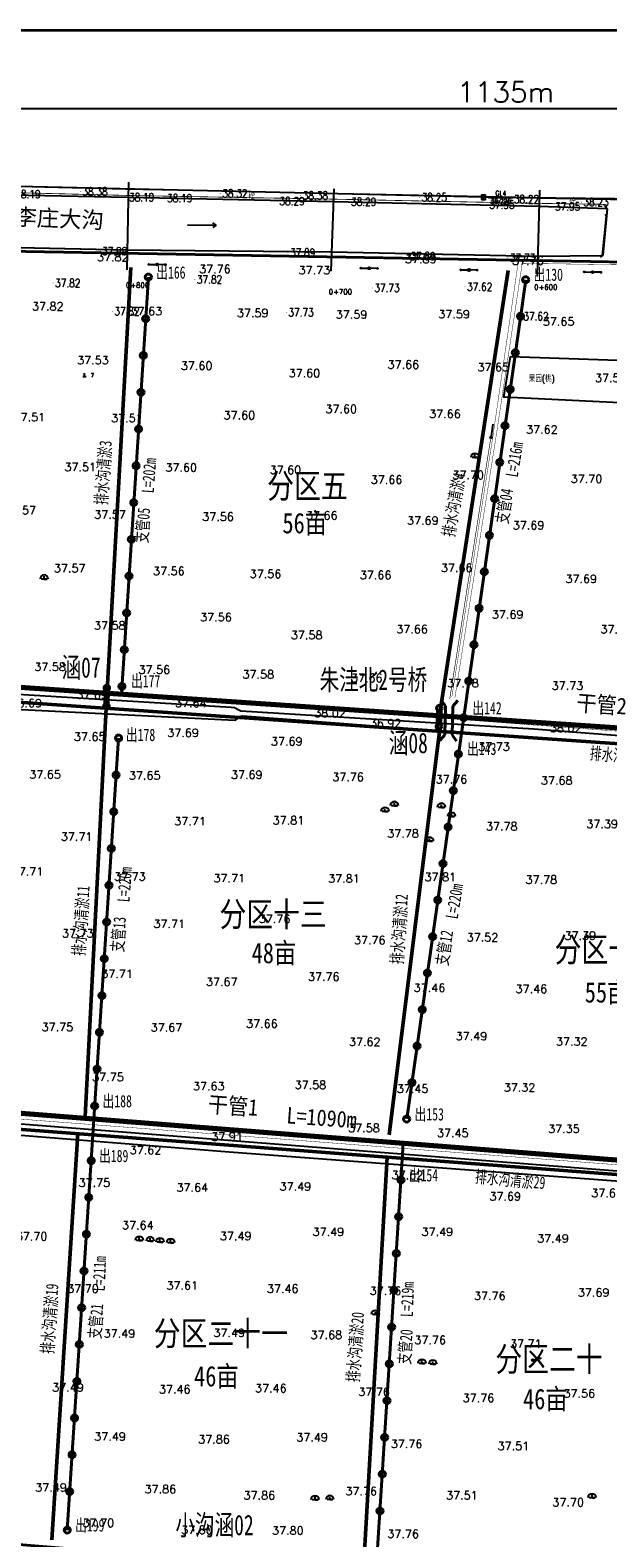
# Model space of a CAD drawing. Extents: x 464172 to 473094, y 3847158 to 3855433.
# Tile 54 of 98: x 466333 to 466615, y 3853761 to 3854498. Entities that reach past the tile are written whole.
import ezdxf
from ezdxf.enums import TextEntityAlignment as Align

# ---------------------------------------------------------------- set-up
doc = ezdxf.new("R2010")
doc.units = 0
doc.header["$PDMODE"] = 34
doc.header["$PDSIZE"] = 0.2
doc.linetypes.add('X3', pattern=[5, 4, -1])
doc.layers.get('0').update_dxf_attribs({"linetype": 'CONTINUOUS'})
doc.layers.get('Defpoints').update_dxf_attribs({"linetype": 'CONTINUOUS'})
for name, color, linetype in [('DLDW', 8, 'CONTINUOUS'), ('DLSS', 4, 'CONTINUOUS'), ('DMTZ', 3, 'CONTINUOUS'), ('duanmianxian', 7, 'CONTINUOUS'), ('GCD', 9, 'CONTINUOUS'), ('GXYZ', 8, 'CONTINUOUS'), ('KZD', 1, 'CONTINUOUS'), ('SXSS', 5, 'CONTINUOUS'), ('ZBTZ', 8, 'CONTINUOUS'), ('排水沟', 5, 'CONTINUOUS'), ('断面零线', 7, 'CONTINUOUS')]:
    doc.layers.add(name, color=color, linetype=linetype)
doc.styles.add('HZ', font='rs.shx', dxfattribs={"width": 0.8, "bigfont": 'hztxt.shx'})
doc.styles.get("Standard").update_dxf_attribs({"font": 'rs.shx', "bigfont": 'hztxt.shx'})
doc.linetypes.add('10411', pattern='A,2,[150,AAA.SHX,S=1,R=0,X=0,Y=1],2,[151,AAA.SHX,S=1,R=0,X=0,Y=3],1e-11', length=4)
doc.linetypes.add('1161', pattern='A,0,[149,AAA.SHX,S=0.15,R=0,X=0,Y=0],-1.6', length=1.6)
doc.linetypes.add('712B', pattern='A,4,-1,4,-1,4,-1,[167,AAA.SHX,S=0.5,R=0,X=0,Y=0],8,[168,AAA.SHX,S=0.5,R=0,X=0,Y=0],-1', length=24)
doc.linetypes.add('8352', pattern='A,1.5,[145,AAA.SHX,S=1,R=0,X=0,Y=1],1.5,-1,3,-1', length=8)
doc.dimstyles.new('ISO-25', dxfattribs={"dimtxt": 2.5, "dimasz": 2.5, "dimexe": 1.25, "dimexo": 0.625, "dimtad": 1, "dimtxsty": 'Standard', "dimcen": 2.5, "dimadec": 0, "dimazin": 0, "dimtfac": 1, "dimtmove": 0, "dimatfit": 3, "dimfxl": 1, "dimarcsym": 0})

# ---------------------------------------------------------------- blocks, each defined once
blk = doc.blocks.new('*U7')
at = {"linetype": 'Continuous'}
for points in [[(3.75, 0), (3.77, -0.1), (3.77, 0.1)], [(3.77, 0.1), (3.82, -0.18), (3.82, 0.18)], [(3.82, -0.18), (3.77, 0.1), (3.77, -0.1)], [(3.82, 0.18), (3.9, -0.23), (3.9, 0.23)], [(3.9, -0.23), (3.82, 0.18), (3.82, -0.18)], [(3.9, 0.23), (4, -0.25), (4, 0.25)], [(4, -0.25), (3.9, 0.23), (3.9, -0.23)], [(4, 0.25), (4.1, -0.23), (4.1, 0.23)], [(4.1, -0.23), (4, 0.25), (4, -0.25)], [(4.1, 0.23), (4.18, -0.18), (4.18, 0.18)], [(4.18, -0.18), (4.1, 0.23), (4.1, -0.23)], [(4.18, 0.18), (4.23, -0.1), (4.23, 0.1)], [(4.23, -0.1), (4.18, 0.18), (4.18, -0.18)], [(4.25, 0), (4.23, 0.1), (4.23, -0.1)]]:
    blk.add_solid(points, dxfattribs=at)
blk = doc.blocks.new('gc013c')
at = {"linetype": 'Continuous', "flags": 128}
blk.add_lwpolyline([(3.75, 0), (0.5, 0)], dxfattribs=at)
at = {"linetype": 'Continuous'}
blk.add_circle((4, 0), 0.25, dxfattribs=at)
blk.add_blockref('*U7', (0, 0), dxfattribs=at)
blk = doc.blocks.new('gc170')
at = {"linetype": 'Continuous'}
blk.add_circle((0, 0), 0.5, dxfattribs=at)
blk = doc.blocks.new('GC200')
at = {"linetype": 'Continuous', "const_width": 0.2, "flags": 128}
blk.add_lwpolyline([(-0.1, 0, 1), (0.1, 0, 1)], format="xyb", close=True, dxfattribs=at)
blk = doc.blocks.new('gc086')
at = {"color": 8}
for p, q in [((0, 0), (7, 0)), ((7, 0), (6.18, 0.57)), ((7, 0), (6.18, -0.57))]:
    blk.add_line(p, q, dxfattribs=at)
blk = doc.blocks.new('GC115')
blk.add_lwpolyline([(-1, -1), (1, -1), (1, 1), (-1, 1)], close=True)
blk.add_point((0, 0))
blk = doc.blocks.new('gc110')
at = {"linetype": 'Continuous'}
for points in [[(0, 0), (1.35, 0), (-1.35, 0)], [(0, 0), (0, 1.4)]]:
    blk.add_lwpolyline(points, dxfattribs=at)
blk.add_arc((0, 0), 2, 0, 180, dxfattribs=at)
blk = doc.blocks.new('gc013b')
at = {"linetype": 'Continuous'}
blk.add_line((0.5, 0), (4, 0), dxfattribs=at)
at = {"linetype": 'Continuous', "flags": 128}
blk.add_lwpolyline([(3.39, 0.35), (4, 0), (3.39, -0.35)], dxfattribs=at)
blk = doc.blocks.new('gc111')
for p, q in [((-0.8, 0), (0.8, 0)), ((0, 0), (0, 1.6))]:
    blk.add_line(p, q)
blk = doc.blocks.new('*D32')
at = {"color": 0, "lineweight": -2}
for p, q in [((466000.49, 3854405.61), (466000.49, 3854471.65)), ((467130.12, 3854385.65), (467130.12, 3854471.65)), ((466015.49, 3854459.65), (467115.12, 3854459.65))]:
    blk.add_line(p, q, dxfattribs=at)
at = {"color": 0, "lineweight": -3}
for points in [[(466015.49, 3854462.15), (466015.49, 3854457.15), (466000.49, 3854459.65)], [(467115.12, 3854462.15), (467115.12, 3854457.15), (467130.12, 3854459.65)]]:
    blk.add_solid(points, dxfattribs=at)
at = {"layer": 'Defpoints', "color": 0, "lineweight": -3}
for p in [(467130.12, 3854459.65), (466000.49, 3854395.61), (467130.12, 3854375.65)]:
    blk.add_point(p, dxfattribs=at)
at = {"color": 0, "lineweight": 9, "insert": (466565.31, 3854467.65), "char_height": 10, "attachment_point": 5}
blk.add_mtext('1135m', dxfattribs=at)
blk = doc.blocks.new('han')
at = {"color": 1, "lineweight": 40, "flags": 128}
for points in [[(-9.7, 3.2), (10.3, 3.2)], [(-9.7, -1.9), (10.3, -1.9)]]:
    blk.add_lwpolyline(points, dxfattribs=at)
at = {"color": 1, "lineweight": 40}
for centre in [(-12.8, 0.7), (13.4, 0.7)]:
    blk.add_circle(centre, 4, dxfattribs=at)

msp = doc.modelspace()

# ---------------------------------------------------------------- linework, layer by layer
at = {"color": 1, "lineweight": 40}
for p, q in [((466536.06, 3854167.75), (466533.81, 3854170.73)), ((466536.06, 3854167.75), (466535.67, 3854153.76)), ((466539.58, 3854167.65), (466539.19, 3854153.66)), ((466539.58, 3854167.65), (466542, 3854170.5)), ((466535.67, 3854153.76), (466533.25, 3854150.9)), ((466539.19, 3854153.66), (466541.44, 3854150.67))]:
    msp.add_line(p, q, dxfattribs=at)
at = {"color": 7, "lineweight": 35}
msp.add_lwpolyline([(465844.44, 3854497.91), (467356.44, 3854497.91), (467356.44, 3853428.71), (465844.44, 3853428.71)], close=True, dxfattribs=at)
at = {"color": 221, "linetype": '712B', "lineweight": 40, "ltscale": 3, "flags": 128}
msp.add_lwpolyline([(465977.55, 3853787.16), (466540.23, 3853740.56), (466789.66, 3853720.67), (466783.03, 3853644.31), (466780.04, 3853600.7), (466814.08, 3853597.39), (466806.33, 3853477.99), (466878.85, 3853478.59), (466878.68, 3853452.02), (467012.59, 3853452.16), (467130.12, 3854375.65), (466000.49, 3854395.61), (465986.85, 3854189.06), (465983.63, 3853992.83), (465977.55, 3853787.16)], close=True, dxfattribs=at)
at = {"color": 3, "lineweight": 40, "flags": 128}
for points in [[(466377.85, 3854173.62), (466391.02, 3854377.26)], [(466544.87, 3854162.29), (466575.12, 3854375.97)], [(466517.08, 3853966.04), (466544.87, 3854162.29)], [(466364.42, 3853965.96), (466376.46, 3854152.07)], [(466351.44, 3853765.25), (466364.42, 3853965.96)], [(466515.4, 3853954.12), (466502.19, 3853745.9)]]:
    msp.add_lwpolyline(points, dxfattribs=at)
at = {"color": 1, "linetype": 'Continuous', "lineweight": 70, "flags": 128}
for points in [[(466004.3, 3854198.96), (467095.78, 3854124.92), (467068.41, 3853910.08)], [(467073.44, 3853910.33), (465997.24, 3853994.77)]]:
    msp.add_lwpolyline(points, dxfattribs=at)
at = {"color": 3, "lineweight": 40}
for centre in [(466391.02, 3854377.26), (466575.12, 3854375.95), (466389.71, 3854356.95), (466572.6, 3854358.13), (466570.07, 3854340.31), (466388.55, 3854338.99), (466387.39, 3854321.03), (466567.55, 3854322.48), (466565.03, 3854304.66), (466386.23, 3854303.06), (466385.06, 3854285.1), (466562.5, 3854286.84), (466383.9, 3854267.14), (466559.98, 3854269.02), (466382.74, 3854249.18), (466557.46, 3854251.2), (466381.58, 3854231.22), (466554.93, 3854233.37), (466552.41, 3854215.55), (466380.42, 3854213.25), (466379.26, 3854195.29), (466549.89, 3854197.73), (466547.36, 3854179.91), (466378.09, 3854177.33), (466544.84, 3854162.08), (466376.46, 3854152.07), (466542.32, 3854144.26), (466375.3, 3854134.11), (466539.79, 3854126.44), (466374.14, 3854116.14), (466537.27, 3854108.62), (466372.97, 3854098.18), (466534.75, 3854090.8), (466371.81, 3854080.22), (466532.22, 3854072.97), (466370.65, 3854062.26), (466529.7, 3854055.15), (466369.49, 3854044.29), (466527.18, 3854037.33), (466368.33, 3854026.33), (466524.65, 3854019.51), (466367.17, 3854008.37), (466522.13, 3854001.68), (466366, 3853990.41), (466519.61, 3853983.86), (466364.84, 3853972.44), (466517.08, 3853966.04), (466363.11, 3853945.7), (466514.26, 3853936.26), (466361.95, 3853927.74), (466513.12, 3853918.3), (466360.79, 3853909.78), (466511.99, 3853900.34), (466359.63, 3853891.81), (466510.85, 3853882.37), (466358.47, 3853873.85), (466509.71, 3853864.41), (466357.3, 3853855.89), (466508.57, 3853846.44), (466356.14, 3853837.93), (466507.43, 3853828.48), (466354.98, 3853819.96), (466506.29, 3853810.52), (466353.82, 3853802), (466505.15, 3853792.55), (466352.66, 3853784.04), (466504.01, 3853774.59), (466351.44, 3853765.25)]:
    msp.add_circle(centre, 1.5, dxfattribs=at)
at = {"layer": 'DLSS', "color": 8, "linetype": 'Continuous'}
for p, q in [((466614.53, 3854407.09), (466613.9, 3854407.86)), ((466612.66, 3854387.87), (466611.89, 3854387.24))]:
    msp.add_line(p, q, dxfattribs=at)
at = {"layer": 'DLSS', "color": 8, "linetype": 'X3', "const_width": 0.4, "flags": 128}
msp.add_lwpolyline([(466164.61, 3854443.07), (466164.61, 3854443.07), (466163.97, 3854424.18), (466237.36, 3854423.3), (466283.81, 3854422.5), (466381.35, 3854420.07), (466481.44, 3854418.28), (466581.64, 3854416.22), (466619.54, 3854415.79), (466641.42, 3854415.13), (466742.87, 3854413.4), (466841.49, 3854411.78), (466941.77, 3854410.2), (467041.79, 3854407.9), (467114.49, 3854405.72), (467130.03, 3854405.22)], dxfattribs=at)
at = {"layer": 'DLSS', "color": 8, "linetype": 'Continuous', "const_width": 0.4, "flags": 128}
msp.add_lwpolyline([(466160.98, 3854421.17), (466237.35, 3854420.37), (466283.8, 3854419.57), (466381.34, 3854417.15), (466481.43, 3854415.35), (466581.63, 3854413.29), (466614.29, 3854412.82), (466614.88, 3854410.7)], dxfattribs=at)
at = {"layer": 'DLSS', "color": 8, "linetype": 'Continuous', "flags": 128}
for points in [[(466614.88, 3854410.7), (466612.69, 3854388.01)], [(466613.87, 3854411.93), (466614.88, 3854410.7)], [(466612.69, 3854388.01), (466611.45, 3854386.99)]]:
    msp.add_lwpolyline(points, dxfattribs=at)
at = {"layer": 'DLSS', "color": 8, "linetype": 'Continuous'}
msp.add_lwpolyline([(466612.66, 3854387.87), (466614.53, 3854407.09)], dxfattribs=at)
at = {"layer": 'DLSS', "color": 8, "linetype": 'X3', "const_width": 0.2}
for points in [[(466539.07, 3854172.1), (466559.15, 3854299.68), (466571.93, 3854387.67)], [(466573.42, 3854383.91), (466574.32, 3854384), (466666.94, 3854382.63)], [(465992.95, 3854198.75), (466319.44, 3854176.62), (466366.63, 3854174.4), (466577.29, 3854158.61), (466726.29, 3854147.7), (466726.64, 3854147.91)], [(465983.63, 3853992.83), (465983.63, 3853992.83), (466202.09, 3853975.79), (466303.49, 3853967.91), (466687, 3853938.52), (466687.46, 3853938.64), (466687.64, 3853938.97), (466687.76, 3853939.59)]]:
    msp.add_lwpolyline(points, dxfattribs=at)
at = {"layer": 'DLSS', "color": 8, "linetype": 'Continuous', "const_width": 0.2}
msp.add_lwpolyline([(466540.59, 3854171.86), (466560.67, 3854299.43), (466573.42, 3854383.91)], dxfattribs=at)
at = {"layer": 'DMTZ', "color": 8, "linetype": '10411', "flags": 128}
for points in [[(466614.88, 3854410.7), (466581.51, 3854411.75), (466481.31, 3854414.08), (466380.97, 3854416.12), (466283.52, 3854418.15)], [(466282.4, 3854392.78), (466380.17, 3854390.61), (466480.32, 3854389.62), (466580.87, 3854387.49), (466612.67, 3854387.87)]]:
    msp.add_lwpolyline(points, dxfattribs=at)
at = {"layer": 'DMTZ', "color": 8, "linetype": '10411'}
msp.add_lwpolyline([(465941.33, 3854398.93), (466039.69, 3854396.51), (466141.82, 3854395.7), (466237.13, 3854393.37), (466282.39, 3854392.78), (466380.66, 3854390.64), (466480.31, 3854389.62), (466580.86, 3854387.49), (466612.66, 3854387.87)], dxfattribs=at)
at = {"layer": 'duanmianxian', "color": 8, "flags": 128}
for points in [[(466381.4, 3854423.58), (466380.59, 3854380.82)], [(466480.14, 3854380.23), (466481.62, 3854420.43)], [(466581.82, 3854419.77), (466580.77, 3854377.54)]]:
    msp.add_lwpolyline(points, dxfattribs=at)
at = {"layer": 'KZD', "color": 8, "linetype": 'Continuous', "flags": 128}
msp.add_lwpolyline([(466556.99, 3854416.24), (466568.99, 3854416.24)], dxfattribs=at)
at = {"layer": 'SXSS', "color": 8, "linetype": 'Continuous', "const_width": 0.3}
msp.add_lwpolyline([(466538.07, 3854171.24), (466559.13, 3854305.42)], dxfattribs=at)
at = {"layer": 'SXSS', "color": 8, "linetype": '8352'}
for points in [[(466725.28, 3854145.11), (466579.06, 3854156.47), (466436.08, 3854165.23), (466435.16, 3854165.78), (466433.06, 3854166.81), (466431.43, 3854167), (466319.31, 3854173.91), (465992.35, 3854196.27)], [(465986.85, 3854189.06), (465986.85, 3854189.06), (466162.17, 3854177.33), (466319.51, 3854166.49), (466433.27, 3854160.79), (466435.55, 3854162.37), (466436.25, 3854162.8), (466437.1, 3854162.97), (466580.68, 3854152.13), (466725.15, 3854141.91)], [(466202.56, 3853968.18), (466430.45, 3853950.05), (466679.71, 3853931.31), (466680.77, 3853930.99), (466681.02, 3853930.02), (466671.02, 3853879.37), (466655.11, 3853794.71), (466642.18, 3853731.65), (466610.57, 3853733.66), (466541.1, 3853738.36)], [(466685.62, 3853935.31), (466303.83, 3853965.45), (466202.89, 3853972.97)]]:
    msp.add_lwpolyline(points, dxfattribs=at)
at = {"layer": 'ZBTZ', "color": 8, "linetype": '1161'}
msp.add_lwpolyline([(466567.71, 3854338.44), (466657.91, 3854335.34), (466654.5, 3854314.29), (466564.45, 3854318.7)], close=True, dxfattribs=at)
at = {"layer": '排水沟', "linetype": 'Continuous', "lineweight": 50, "flags": 128}
for points in [[(466370.43, 3854166.67), (466382.43, 3854382.02)], [(466531.93, 3854155.81), (466566.61, 3854380.57)], [(465987.13, 3854193.3), (467099.75, 3854116.01)], [(466370.43, 3854166.67), (466360.11, 3853967.28)], [(466533.05, 3854155.37), (466508.58, 3853958.24)], [(465983.46, 3853987.2), (467070.2, 3853904.78)], [(466356.63, 3853958.9), (466343.84, 3853760.42)], [(466507.6, 3853947.45), (466495.91, 3853746.07)]]:
    msp.add_lwpolyline(points, dxfattribs=at)
at = {"layer": '断面零线', "color": 8, "flags": 128}
msp.add_lwpolyline([(467141.51, 3854403.11), (466933.16, 3854407.49), (466731.92, 3854413.03), (466554.41, 3854416.34), (466270.97, 3854422.84), (466162.4, 3854424.08), (465929.73, 3854418.06)], dxfattribs=at)

# ---------------------------------------------------------------- block references
at = {"color": 3, "lineweight": -3, "xscale": 0.3429999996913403, "yscale": 0.3429999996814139, "zscale": 0.3429999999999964, "rotation": 88.7191769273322}
for p in [(466370.9, 3854172.01, 36.64), (466533.12, 3854162.14, 36.64)]:
    msp.add_blockref('han', p, dxfattribs=at)
at = {"layer": 'DLDW', "color": 8, "linetype": 'Continuous'}
for name, p in [('gc111', (466359.91, 3854328.71)), ('gc110', (466550.34, 3854289.15)), ('gc110', (466340.17, 3854229.78)), ('gc110', (466511.04, 3854119.08)), ('gc110', (466506.43, 3854116.22)), ('gc110', (466534, 3854118.25)), ('gc110', (466538.91, 3854113.81)), ('gc110', (466528.22, 3854101.68)), ('gc110', (466386.6, 3853906.68)), ('gc110', (466391.87, 3853906.43)), ('gc110', (466396.66, 3853905.88)), ('gc110', (466401.87, 3853905.57)), ('gc110', (466501.78, 3853870.51)), ('gc110', (466524.53, 3853846.62)), ('gc110', (466529.82, 3853846.26)), ('gc110', (466472.33, 3853780)), ('gc110', (466479.57, 3853780.1)), ('gc110', (466607.5, 3853780.98))]:
    msp.add_blockref(name, p, dxfattribs=at)
at = {"layer": 'GCD', "color": 8}
for p in [(466357.78, 3854419.04, 38.38), (466380.57, 3854416.25, 38.19), (466399.16, 3854415.82, 38.19), (466426.07, 3854418.14, 38.32), (466465.36, 3854417.08, 38.38), (466523.34, 3854416.22, 38.25), (466568.36, 3854415.29, 38.22), (466453.97, 3854414.39, 38.29), (466488.89, 3854414.08, 38.29), (466556.38, 3854412.61, 37.95), (466588.43, 3854411.76, 37.95), (466602.27, 3854413.9, 38.23), (466367.45, 3854389.94, 37.99), (466459.11, 3854389.18, 37.89), (466517.84, 3854387.5, 37.89), (466566.41, 3854386.68, 37.73), (466344.53, 3854374.37, 37.82), (466413.67, 3854376.1, 37.82), (466500.26, 3854372, 37.73), (466545.49, 3854372.56, 37.62), (466373.4, 3854360.59, 37.82), (466458.32, 3854360.06, 37.73), (466572.96, 3854358.12, 37.62)]:
    msp.add_blockref('GC200', p, dxfattribs=at)
at = {"layer": 'GXYZ', "color": 8, "linetype": 'Continuous'}
for name, p, rotation in [('gc013c', (466395.29, 3854383.42), 178.9703383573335), ('gc013c', (466395.29, 3854383.42), 358.9703383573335), ('gc013c', (466498.77, 3854381.58), 178.9703383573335), ('gc013c', (466498.77, 3854381.58), 358.9703383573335), ('gc013c', (466547.46, 3854380.76), 178.9703383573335), ('gc013c', (466547.46, 3854380.76), 358.9703383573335), ('gc013c', (466607.72, 3854379.72), 178.9703383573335), ('gc013c', (466607.72, 3854379.72), 358.9703383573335), ('gc013b', (466578.62, 3853848.19), 14.96840884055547)]:
    msp.add_blockref(name, p, dxfattribs=dict(at, rotation=rotation))
at = {"layer": 'GXYZ', "color": 8}
for p, rotation in [((466395.3, 3854383.42), 179.0009955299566), ((466395.3, 3854383.42), 358.9813611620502), ((466498.78, 3854381.58), 178.9813611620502), ((466498.78, 3854381.58), 359.0362663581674), ((466547.47, 3854380.76), 179.0362663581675), ((466547.47, 3854380.76), 359.0175953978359), ((466607.73, 3854379.72), 179.0175953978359), ((466607.73, 3854379.72), 358.1321688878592)]:
    msp.add_blockref('gc013c', p, dxfattribs=dict(at, rotation=rotation))
at = {"layer": 'GXYZ', "color": 8, "linetype": 'Continuous'}
for p in [(466395.29, 3854383.42), (466395.29, 3854383.42), (466498.77, 3854381.58), (466498.77, 3854381.58), (466547.46, 3854380.76), (466547.46, 3854380.76), (466607.72, 3854379.72), (466607.72, 3854379.72), (466578.62, 3853848.19), (466578.62, 3853848.19)]:
    msp.add_blockref('gc170', p, dxfattribs=at)
at = {"layer": 'GXYZ', "color": 8}
for p in [(466395.3, 3854383.42), (466498.78, 3854381.58), (466547.47, 3854380.76), (466607.73, 3854379.72)]:
    msp.add_blockref('gc170', p, dxfattribs=at)
at = {"layer": 'KZD', "color": 8}
msp.add_blockref('GC115', (466554.49, 3854416.24, 38.23), dxfattribs=at)
at = {"layer": 'SXSS', "color": 8, "xscale": 1.999999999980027, "yscale": 2, "zscale": 2, "rotation": 359.544348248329}
msp.add_blockref('gc086', (466410.17, 3854402.79), dxfattribs=at)
at = {"layer": 'SXSS', "color": 8, "linetype": 'Continuous', "rotation": 261.079107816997}
msp.add_blockref('gc086', (466559.13, 3854305.42), dxfattribs=at)

# ---------------------------------------------------------------- texts
at = {"color": 8, "linetype": 'Continuous', "insert": (466314.95, 3854411.29), "char_height": 8, "width": 86.9884, "attachment_point": 1, "rotation": 357.57368}
msp.add_mtext('{\\fSimHei|b0|i0|c134|p2;耿李庄大沟}', dxfattribs=at)
at = {"color": 3, "lineweight": 40, "char_height": 6, "width": 34.7286, "attachment_point": 1}
for s, insert in [('{\\fSimHei|b0|i0|c134|p2;\\W0.7;出166}', (466394.86, 3854382.55)), ('{\\fSimHei|b0|i0|c134|p2;\\W0.7;出130}', (466578.99, 3854381.48)), ('{\\fSimHei|b0|i0|c134|p2;\\W0.7;出177}', (466382.56, 3854182.95)), ('{\\fSimHei|b0|i0|c134|p2;\\W0.7;出142}', (466549.12, 3854169.75)), ('{\\fSimHei|b0|i0|c134|p2;\\W0.7;出178}', (466380.05, 3854156.67)), ('{\\fSimHei|b0|i0|c134|p2;\\W0.7;出143}', (466546.52, 3854149.84)), ('{\\fSimHei|b0|i0|c134|p2;\\W0.7;出188}', (466368.68, 3853977.74)), ('{\\fSimHei|b0|i0|c134|p2;\\W0.7;出153}', (466520.92, 3853971.34)), ('{\\fSimHei|b0|i0|c134|p2;\\W0.7;出189}', (466366.95, 3853951)), ('{\\fSimHei|b0|i0|c134|p2;\\W0.7;出154}', (466518.1, 3853941.56)), ('{\\fSimHei|b0|i0|c134|p2;\\W0.7;出199}', (466355.28, 3853770.55))]:
    msp.add_mtext(s, dxfattribs=dict(at, insert=insert))
for s, insert, rotation in [('{\\fSimHei|b0|i0|c134|p2;\\W0.7;L=216m}', (466565.29, 3854280.2, -75.45), 80.88001), ('{\\fSimHei|b0|i0|c134|p2;\\W0.7;L=202m}', (466387.61, 3854272.05, -37.71), 85.67109), ('{\\fSimHei|b0|i0|c134|p2;\\W0.7;支管04}', (466560.44, 3854257.44, -75.45), 80.88001), ('{\\fSimHei|b0|i0|c134|p2;\\W0.7;支管05}', (466384.64, 3854247.68, -37.71), 85.67109), ('{\\fSimHei|b0|i0|c134|p2;\\W0.7;L=220m}', (466375.78, 3854072.26, -37.71), 85.67109), ('{\\fSimHei|b0|i0|c134|p2;\\W0.7;L=220m}', (466535.99, 3854064.41), 80.88001), ('{\\fSimHei|b0|i0|c134|p2;\\W0.7;支管13}', (466372.82, 3854047.89, -37.71), 85.67109), ('{\\fSimHei|b0|i0|c134|p2;\\W0.7;支管12}', (466531.14, 3854041.65), 80.88001), ('{\\fSimHei|b0|i0|c134|p2;\\W0.7;L=211m}', (466363.73, 3853882.04, -37.76), 87.70162), ('{\\fSimHei|b0|i0|c134|p2;\\W0.7;L=219m}', (466514.02, 3853869.47, 37.76), 87.70162), ('{\\fSimHei|b0|i0|c134|p2;\\W0.7;支管21}', (466361.74, 3853858.91), 85.67109), ('{\\fSimHei|b0|i0|c134|p2;\\W0.7;支管20}', (466512.77, 3853846.4, 37.76), 85.67109)]:
    msp.add_mtext(s, dxfattribs=dict(at, insert=insert, rotation=rotation))
at = {"color": 1, "linetype": 'Continuous', "lineweight": 50, "attachment_point": 1}
for s, insert, char_height in [('{\\fSimSun|b0|i0|c134|p2;\\W0.8;分区五}', (466449, 3854281.27, 75.23), 12), ('{\\fSimSun|b0|i0|c134|p2;\\W0.8;56亩}', (466456.44, 3854262.12, 37.66), 10), ('{\\fSimHei|b0|i0|c134|p2;\\W0.7;涵07}', (466348.65, 3854191.6, 35.89), 10), ('{\\fSimHei|b0|i0|c134|p2;\\W0.7;朱洼北2号桥}', (466474.58, 3854185.62, -113.17), 10), ('{\\fSimHei|b0|i0|c134|p2;\\W0.7;涵08}', (466508.32, 3854154.73, 35.89), 10), ('{\\fSimSun|b0|i0|c134|p2;\\W0.8;分区十三}', (466425.7, 3854072.06), 12), ('{\\fSimSun|b0|i0|c134|p2;\\W0.8;分区十二}', (466589.23, 3854054.78), 12), ('{\\fSimSun|b0|i0|c134|p2;\\W0.8;48亩}', (466441.41, 3854052.13, 37.66), 10), ('{\\fSimSun|b0|i0|c134|p2;\\W0.8;55亩}', (466603.96, 3854032.93, 37.66), 10), ('{\\fSimSun|b0|i0|c134|p2;\\W0.8;分区二十一}', (466393.65, 3853867.3, -37.79), 12), ('{\\fSimSun|b0|i0|c134|p2;\\W0.8;分区二十}', (466560.31, 3853854.76, -37.79), 12), ('{\\fSimSun|b0|i0|c134|p2;\\W0.8;46亩}', (466413.34, 3853845.4, 37.66), 10), ('{\\fSimSun|b0|i0|c134|p2;\\W0.8;46亩}', (466573.85, 3853834.26, 37.66), 10), ('{\\fSimHei|b0|i0|c134|p2;\\W0.7;小沟涵02}', (466404.24, 3853772.71, -37.65), 10)]:
    msp.add_mtext(s, dxfattribs=dict(at, insert=insert, char_height=char_height))
at = {"color": 1, "linetype": 'Continuous', "lineweight": 50, "char_height": 8, "width": 34.7286, "attachment_point": 1, "rotation": 355.8267}
for s, insert in [('{\\fSimHei|b0|i0|c134|p2;\\W0.9;干管2}', (466600.23, 3854173.37)), ('{\\fSimHei|b0|i0|c134|p2;\\W0.9;干管1}', (466420.41, 3853977.29)), ('{\\fSimHei|b0|i0|c134|p2;\\W0.9;L=1090m}', (466458.76, 3853971.93))]:
    msp.add_mtext(s, dxfattribs=dict(at, insert=insert))
at = {"layer": 'DLDW', "color": 8, "linetype": 'Continuous', "width": 0.8}
for s, height, p in [('7', 2, (466363.67, 3854329.28)), ('果园(桃)', 3, (466582.87, 3854327.54))]:
    msp.add_text(s, height=height, dxfattribs=at).set_placement(p, align=Align.MIDDLE)
at = {"layer": 'DLSS', "color": 8, "linetype": 'Continuous', "style": 'HZ', "width": 0.8}
for p in [(466441.45, 3854417.29), (466598.03, 3854414.63)]:
    msp.add_text('砼', height=3, dxfattribs=at).set_placement(p, align=Align.MIDDLE)
at = {"layer": 'duanmianxian', "color": 8, "char_height": 2.5, "width": 14.7463, "attachment_point": 1}
for s, insert in [('0+800', (466380.09, 3854374.59)), ('0+700', (466479.05, 3854371.38)), ('0+600', (466579.25, 3854373.61))]:
    msp.add_mtext(s, dxfattribs=dict(at, insert=insert))
at = {"layer": 'GCD', "color": 8, "style": 'HZ', "width": 0.8}
for s, p in [('38.19', (466326.07, 3854417.77, 38.19)), ('38.38', (466358.78, 3854419.04, 38.38)), ('38.19', (466381.57, 3854416.25, 38.19)), ('38.19', (466400.16, 3854415.82, 38.19)), ('38.32', (466427.07, 3854418.14, 38.32)), ('38.29', (466454.97, 3854414.39, 38.29)), ('38.38', (466466.36, 3854417.08, 38.38)), ('38.29', (466489.89, 3854414.08, 38.29)), ('38.25', (466524.34, 3854416.22, 38.25)), ('38.22', (466569.36, 3854415.29, 38.22)), ('38.23', (466603.27, 3854413.9, 38.23)), ('37.95', (466557.38, 3854412.61, 37.95)), ('37.95', (466589.43, 3854411.76, 37.95)), ('37.99', (466368.45, 3854389.94, 37.99)), ('37.89', (466460.11, 3854389.18, 37.89)), ('37.89', (466518.84, 3854387.5, 37.89)), ('37.73', (466567.41, 3854386.68, 37.73)), ('37.82', (466345.53, 3854374.37, 37.82)), ('37.82', (466414.67, 3854376.1, 37.82)), ('37.73', (466501.26, 3854372, 37.73)), ('37.62', (466546.49, 3854372.56, 37.62)), ('37.82', (466374.4, 3854360.59, 37.82)), ('37.73', (466459.32, 3854360.06, 37.73)), ('37.62', (466573.96, 3854358.12, 37.62))]:
    msp.add_text(s, height=4, dxfattribs=at).set_placement(p, align=Align.MIDDLE_LEFT)
at = {"layer": 'GCD', "color": 8, "linetype": 'Continuous'}
for s, p in [('37.82', (466373.65, 3854387.01, 37.82)), ('37.89', (466523.92, 3854386.08, 37.89)), ('37.76', (466576.25, 3854385.29, 37.76)), ('37.76', (466423.48, 3854381.21, 37.76)), ('37.73', (466472.01, 3854380.68, 37.73)), ('37.82', (466341.94, 3854363, 37.82)), ('37.63', (466390.02, 3854360.65, 37.63)), ('37.59', (466441.92, 3854359.74, 37.59)), ('37.59', (466490.14, 3854359.01, 37.59)), ('37.59', (466540.2, 3854359.19, 37.59)), ('37.65', (466591.19, 3854355.56, 37.65)), ('37.53', (466363.96, 3854336.71, 37.53)), ('37.60', (466414.56, 3854333.99, 37.6)), ('37.66', (466515.44, 3854334.54, 37.66)), ('37.65', (466559.31, 3854333.27, 37.65)), ('37.60', (466467.17, 3854330.37, 37.6)), ('37.58', (466616.64, 3854328.01, 37.58)), ('37.60', (466435.41, 3854309.8, 37.6)), ('37.60', (466485.1, 3854312.85, 37.6)), ('37.66', (466535.73, 3854310.5, 37.66)), ('37.51', (466332.94, 3854308.87, 37.51)), ('37.51', (466380.56, 3854308.4, 37.51)), ('37.62', (466583.04, 3854302.82, 37.62)), ('37.51', (466357.79, 3854284.51, 37.51)), ('37.60', (466407.04, 3854284.27, 37.6)), ('37.60', (466457.91, 3854283.1, 37.6)), ('37.70', (466547.08, 3854280.63, 37.7)), ('37.66', (466507.22, 3854278.31, 37.66)), ('37.70', (466604.8, 3854278.76, 37.7)), ('37.57', (466328.48, 3854263.39, 37.57)), ('37.57', (466372.31, 3854261.28, 37.57)), ('37.56', (466425, 3854260.23, 37.56)), ('37.66', (466475.64, 3854260.86, 37.66)), ('37.69', (466524.93, 3854258.36, 37.69)), ('37.69', (466576.51, 3854256.04, 37.69)), ('37.57', (466352.62, 3854235.05, 37.57)), ('37.56', (466401.01, 3854233.69, 37.56)), ('37.56', (466448.17, 3854232.28, 37.56)), ('37.66', (466501.89, 3854231.74, 37.66)), ('37.66', (466541.45, 3854235.25, 37.66)), ('37.69', (466602.23, 3854229.87, 37.69)), ('37.58', (466372.18, 3854207.08, 37.58)), ('37.56', (466423.99, 3854211.17, 37.56)), ('37.69', (466566.31, 3854212.44, 37.69)), ('37.58', (466468.25, 3854202.41, 37.58)), ('37.66', (466519.71, 3854205.29, 37.66)), ('37.69', (466619.29, 3854205.26, 37.69)), ('37.58', (466343.08, 3854186.88, 37.58)), ('37.56', (466393.91, 3854185.5, 37.56)), ('37.58', (466444.66, 3854183.22, 37.58)), ('37.66', (466497.59, 3854181.42, 37.66)), ('37.78', (466544.57, 3854178.94, 37.78)), ('37.73', (466595.51, 3854177.7, 37.73)), ('37.69', (466363.53, 3854173.2, 37.69)), ('36.69', (466331.41, 3854169.15, 36.69)), ('37.64', (466411.73, 3854169.24, 37.64)), ('38.02', (466479.62, 3854164.26, 38.02)), ('36.92', (466506.74, 3854159.36, 36.92)), ('38.02', (466594.63, 3854156.95, 38.02)), ('37.65', (466362.4, 3854152.78, 37.65)), ('37.69', (466407.96, 3854154.68, 37.69)), ('37.69', (466458.54, 3854150.48, 37.69)), ('37.73', (466559.64, 3854147.88, 37.73)), ('37.65', (466340.64, 3854134.33, 37.65)), ('37.65', (466389.21, 3854133.82, 37.65)), ('37.69', (466439.02, 3854134.2, 37.69)), ('37.76', (466488.46, 3854133.1, 37.76)), ('37.76', (466538.91, 3854131.96, 37.76)), ('37.68', (466590.26, 3854131.41, 37.68)), ('37.71', (466411.37, 3854111.5, 37.71)), ('37.81', (466459.38, 3854111.89, 37.81)), ('37.71', (466356.02, 3854103.97, 37.71)), ('37.78', (466515.29, 3854105.51, 37.78)), ('37.78', (466563.45, 3854108.99, 37.78)), ('37.39', (466612.41, 3854110.14, 37.39)), ('37.71', (466332.04, 3854086.96, 37.71)), ('37.73', (466381.97, 3854084.44, 37.73)), ('37.71', (466430.51, 3854083.67, 37.71)), ('37.81', (466486.45, 3854083.49, 37.81)), ('37.81', (466533.47, 3854084.25, 37.81)), ('37.78', (466582.78, 3854082.9, 37.78)), ('37.71', (466401.21, 3854061.4, 37.71)), ('37.76', (466452.61, 3854063.78, 37.76)), ('37.73', (466356.58, 3854056.72, 37.73)), ('37.76', (466499.05, 3854053.4, 37.76)), ('37.52', (466554.04, 3854054.78, 37.52)), ('37.39', (466601.78, 3854055.57, 37.39)), ('37.71', (466375.75, 3854036.98, 37.71)), ('37.67', (466426.83, 3854033.07, 37.67)), ('37.76', (466476.59, 3854035.56, 37.76)), ('37.46', (466528.19, 3854030.14, 37.46)), ('37.46', (466577.9, 3854029.57, 37.46)), ('37.75', (466346.63, 3854010.98, 37.75)), ('37.67', (466399.86, 3854010.76, 37.67)), ('37.66', (466446.42, 3854012.59, 37.66)), ('37.62', (466496.6, 3854003.7, 37.62)), ('37.49', (466548.66, 3854006.5, 37.49)), ('37.32', (466597.62, 3854003.87, 37.32)), ('37.75', (466371.31, 3853986.51, 37.75)), ('37.63', (466420.5, 3853982.06, 37.63)), ('37.58', (466470.09, 3853982.67, 37.58)), ('37.45', (466519.93, 3853980.82, 37.45)), ('37.32', (466572.13, 3853981.43, 37.32)), ('37.91', (466429.4, 3853957.39, 37.91)), ('37.58', (466496.21, 3853961.63, 37.58)), ('37.45', (466539.55, 3853959.19, 37.45)), ('37.35', (466593.77, 3853961.21, 37.35)), ('37.62', (466389.62, 3853950.84, 37.62)), ('37.75', (466364.66, 3853934.95, 37.75)), ('37.62', (466517.38, 3853938.64, 37.62)), ('37.64', (466412.46, 3853932.56, 37.64)), ('37.49', (466462.76, 3853933.08, 37.49)), ('37.69', (466565.14, 3853928.24, 37.69)), ('37.61', (466614.83, 3853929.85, 37.61)), ('37.64', (466385.88, 3853914.12, 37.64)), ('37.70', (466334.03, 3853908.71, 37.7)), ('37.49', (466433.62, 3853908.87, 37.49)), ('37.49', (466478.86, 3853910.95, 37.49)), ('37.49', (466532.02, 3853910.95, 37.49)), ('37.49', (466588.44, 3853907.69, 37.49)), ('37.70', (466359.09, 3853883.16, 37.7)), ('37.61', (466407.55, 3853884.68, 37.61)), ('37.46', (466456.56, 3853883.14, 37.46)), ('37.76', (466506.71, 3853882.13, 37.76)), ('37.76', (466557.61, 3853879.63, 37.76)), ('37.69', (466608.28, 3853881.25, 37.69)), ('37.49', (466376.92, 3853861.25, 37.49)), ('37.49', (466430.46, 3853861.56, 37.49)), ('37.68', (466477.85, 3853860.56, 37.68)), ('37.76', (466528.51, 3853858.06, 37.76)), ('37.71', (466575.15, 3853856.3, 37.71)), ('37.49', (466351.78, 3853834.92, 37.49)), ('37.46', (466403.88, 3853834, 37.46)), ('37.46', (466450.77, 3853834.5, 37.46)), ('37.76', (466501.17, 3853832.75, 37.76)), ('37.56', (466601.27, 3853831.97, 37.56)), ('37.76', (466552.08, 3853829.74, 37.76)), ('37.49', (466372.32, 3853810.95, 37.49)), ('37.86', (466423.04, 3853809.55, 37.86)), ('37.49', (466470.91, 3853810.55, 37.49)), ('37.76', (466517, 3853807.33, 37.76)), ('37.51', (466569.12, 3853806.32, 37.51)), ('37.49', (466343.52, 3853786.04, 37.49)), ('37.86', (466396.86, 3853785.23, 37.86)), ('37.86', (466445.16, 3853782.21, 37.86)), ('37.76', (466494.87, 3853784.21, 37.76)), ('37.51', (466543.98, 3853782.2, 37.51)), ('37.70', (466595.85, 3853778.78, 37.7)), ('37.70', (466366.59, 3853768.73, 37.7)), ('37.80', (466414.69, 3853765.3, 37.8)), ('37.80', (466459.07, 3853765.01, 37.8)), ('37.76', (466515.33, 3853763.36, 37.76))]:
    msp.add_text(s, height=4, dxfattribs=at).set_placement(p, align=Align.MIDDLE)
at = {"layer": 'KZD', "color": 8, "style": 'HZ', "width": 0.8}
for s, p in [('38.226', (466562.99, 3854414.24)), ('GL4', (466562.99, 3854418.24))]:
    msp.add_text(s, height=2.4, dxfattribs=at).set_placement(p, align=Align.MIDDLE_CENTER)
at = {"layer": '排水沟', "linetype": 'Continuous', "lineweight": 50, "char_height": 6, "width": 74.094, "attachment_point": 1}
for s, insert, rotation in [('{\\fSimHei|b0|i0|c134|p2;\\W0.7;排水沟清淤3}', (466364.87, 3854266.22, 75.15), 85.75365), ('{\\fSimHei|b0|i0|c134|p2;\\W0.7;排水沟清淤4}', (466534.29, 3854251.06, 112.81), 79.77619), ('{\\fSimHei|b0|i0|c134|p2;\\W0.7;排水沟清淤28}', (466606.77, 3854147.83), 354.54288), ('{\\fSimHei|b0|i0|c134|p2;\\W0.7;排水沟清淤11}', (466353.86, 3854045.96, 37.48), 85.75365), ('{\\fSimHei|b0|i0|c134|p2;\\W0.7;排水沟清淤12}', (466509.16, 3854041.84, 75.15), 85.75365), ('{\\fSimHei|b0|i0|c134|p2;\\W0.7;排水沟清淤29}', (466550.79, 3853941), 354.54288), ('{\\fSimHei|b0|i0|c134|p2;\\W0.7;排水沟清淤19}', (466338.61, 3853851.54, 75.33), 85.75365), ('{\\fSimHei|b0|i0|c134|p2;\\W0.7;排水沟清淤20}', (466487.74, 3853837.7, 37.36), 85.75365)]:
    msp.add_mtext(s, dxfattribs=dict(at, insert=insert, rotation=rotation))

# ---------------------------------------------------------------- dimensions: what is measured, and where the dimension line sits
at = {"color": 7, "lineweight": 9}
dim = msp.add_linear_dim(base=(467130.12, 3854459.65), p1=(466000.49, 3854395.61), p2=(467130.12, 3854375.65), text='1135m', dimstyle='ISO-25', override={"dimtxt": 10, "dimasz": 15, "dimexe": 12, "dimexo": 10, "dimgap": 3, "dimdec": 0}, dxfattribs=at)
dim.commit()
dim.dimension.update_dxf_attribs({"geometry": '*D32', "text_midpoint": (466565.31, 3854467.65)})

doc.saveas('drawing.dxf')
